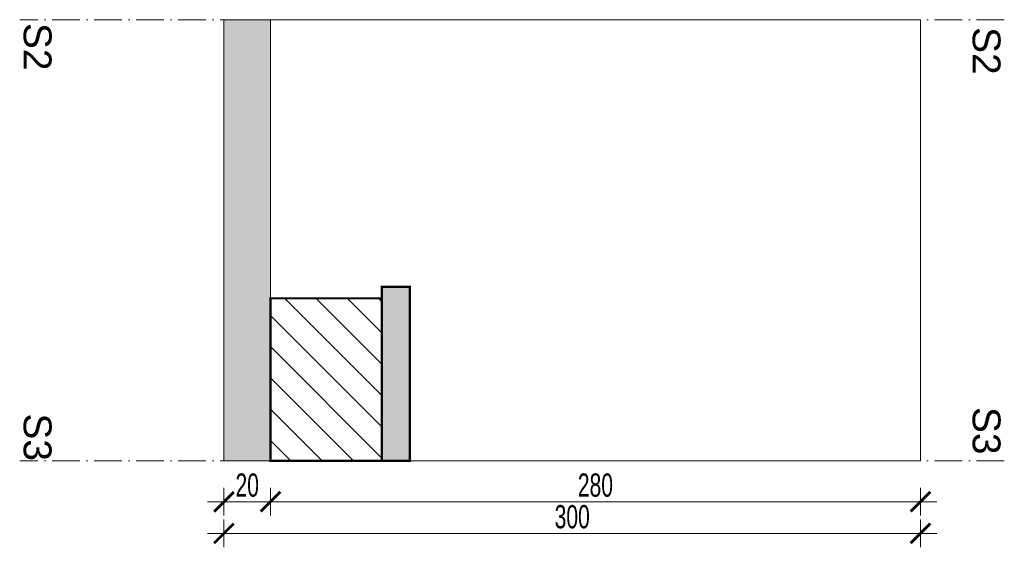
# Model space of a CAD drawing. Header units: millimetres. Extents: x -6792 to 22441, y -13430 to 4653.
# Tile 62 of 256: x -4056 to -3632, y -10154 to -9927. Entities that reach past the tile are written whole.
import ezdxf

# ---------------------------------------------------------------- set-up
doc = ezdxf.new("R2010")
doc.units = ezdxf.units.MM
doc.header["$XCLIPFRAME"] = 0
doc.linetypes.add('ACAD_ISO02W100', pattern=[15, 12, -3])
doc.linetypes.add('ACAD_ISO10W100', pattern=[18, 12, -3, 0, -3])
for name, color, linetype, lineweight in [('_A_KOLORYSTYKA ŚCIAN', 40, 'Continuous', 5), ('_A_OPIS', 253, 'Continuous', 9), ('_A_ROZWINIĘCIA_RYSUNEK ŚCIAN', 252, 'Continuous', 15), ('_A_ROZWINIĘCIA_WIDOK', 173, 'Continuous', 15), ('_A_ROZWINIĘCIA_WYMIARY', 252, 'Continuous', 15), ('_ROZWINIĘCIA_MEBLE', 251, 'Continuous', 15)]:
    doc.layers.add(name, color=color, linetype=linetype, lineweight=lineweight)
doc.styles.add('DIM', font='arial.ttf', dxfattribs={"width": 0.65})
doc.styles.get("Standard").update_dxf_attribs({"font": 'arial.ttf'})
doc.dimstyles.new('BP_EU_25-50', dxfattribs={"dimtxt": 10, "dimasz": 0.8, "dimexe": 0.75, "dimexo": 1, "dimgap": 2, "dimtad": 1, "dimdec": 0, "dimzin": 9, "dimdsep": 46, "dimtxsty": 'DIM', "dimblk": 'ARCH_1', "dimcen": 0, "dimdle": 50, "dimse1": 1, "dimse2": 1, "dimclrd": 256, "dimclre": 256, "dimclrt": 256, "dimadec": 0, "dimazin": 2, "dimtfac": 1, "dimtdec": 0, "dimtix": 1, "dimtmove": 2, "dimatfit": 0, "dimfxl": 0.75, "dimtolj": 1, "dimtzin": 0, "dimlwd": 15, "dimlwe": -1, "dimarcsym": 0})
picture_1 = doc.add_image_def('image2.jpg', size_in_pixel=(1379, 421))

# ---------------------------------------------------------------- blocks, each defined once
blk = doc.blocks.new('ARCH_1')
for p, q in [((0, 7.5), (0, -7.5)), ((8.92, 0), (-8.92, 0))]:
    blk.add_line(p, q)
at = {"const_width": 1.5}
blk.add_lwpolyline([(5.3, 5.3), (-5.3, -5.3)], dxfattribs=at)
blk = doc.blocks.new('*D2065')
at = {"layer": '_A_ROZWINIĘCIA_WYMIARY', "lineweight": 15, "transparency": 16777216}
blk.add_line((-3668.89, -10134.21), (-3947.29, -10134.21), dxfattribs=at)
at = {"layer": 'Defpoints', "color": 0, "transparency": 16777216}
for p in [(-3948.09, -10116.62), (-3668.09, -10116.62), (-3948.09, -10134.21)]:
    blk.add_point(p, dxfattribs=at)
at = {"layer": '_A_ROZWINIĘCIA_WYMIARY', "lineweight": 15, "transparency": 16777216, "xscale": 0.8, "yscale": 0.8, "zscale": 0.8, "rotation": 180}
blk.add_blockref('ARCH_1', (-3948.09, -10134.21), dxfattribs=at)
at = {"layer": '_A_ROZWINIĘCIA_WYMIARY', "lineweight": 15, "transparency": 16777216, "xscale": 0.8, "yscale": 0.8, "zscale": 0.8}
blk.add_blockref('ARCH_1', (-3668.09, -10134.21), dxfattribs=at)
at = {"layer": '_A_ROZWINIĘCIA_WYMIARY', "transparency": 16777216, "insert": (-3808.09, -10127.11), "char_height": 10, "attachment_point": 5, "style": 'DIM'}
blk.add_mtext('\\A1;280', dxfattribs=at)
blk = doc.blocks.new('*D2066')
at = {"layer": '_A_ROZWINIĘCIA_WYMIARY', "lineweight": 15, "transparency": 16777216}
blk.add_line((-3967.29, -10134.21), (-3948.89, -10134.21), dxfattribs=at)
at = {"layer": 'Defpoints', "color": 0, "transparency": 16777216}
for p in [(-3968.09, -10116.62), (-3948.09, -10116.62), (-3948.09, -10134.21)]:
    blk.add_point(p, dxfattribs=at)
at = {"layer": '_A_ROZWINIĘCIA_WYMIARY', "lineweight": 15, "transparency": 16777216, "xscale": 0.8, "yscale": 0.8, "zscale": 0.8, "rotation": 180}
blk.add_blockref('ARCH_1', (-3968.09, -10134.21), dxfattribs=at)
at = {"layer": '_A_ROZWINIĘCIA_WYMIARY', "lineweight": 15, "transparency": 16777216, "xscale": 0.8, "yscale": 0.8, "zscale": 0.8}
blk.add_blockref('ARCH_1', (-3948.09, -10134.21), dxfattribs=at)
at = {"layer": '_A_ROZWINIĘCIA_WYMIARY', "transparency": 16777216, "insert": (-3958.09, -10127.11), "char_height": 10, "attachment_point": 5, "style": 'DIM'}
blk.add_mtext('\\A1;20', dxfattribs=at)
blk = doc.blocks.new('*D2067')
at = {"layer": '_A_ROZWINIĘCIA_WYMIARY', "lineweight": 15, "transparency": 16777216}
blk.add_line((-3967.29, -10147.84), (-3668.89, -10147.84), dxfattribs=at)
at = {"layer": 'Defpoints', "color": 0, "transparency": 16777216}
for p in [(-3968.09, -10116.62), (-3668.09, -10116.62), (-3668.09, -10147.84)]:
    blk.add_point(p, dxfattribs=at)
at = {"layer": '_A_ROZWINIĘCIA_WYMIARY', "lineweight": 15, "transparency": 16777216, "xscale": 0.8, "yscale": 0.8, "zscale": 0.8, "rotation": 180}
blk.add_blockref('ARCH_1', (-3968.09, -10147.84), dxfattribs=at)
at = {"layer": '_A_ROZWINIĘCIA_WYMIARY', "lineweight": 15, "transparency": 16777216, "xscale": 0.8, "yscale": 0.8, "zscale": 0.8}
blk.add_blockref('ARCH_1', (-3668.09, -10147.84), dxfattribs=at)
at = {"layer": '_A_ROZWINIĘCIA_WYMIARY', "transparency": 16777216, "insert": (-3818.09, -10140.73), "char_height": 10, "attachment_point": 5, "style": 'DIM'}
blk.add_mtext('\\A1;300', dxfattribs=at)

msp = doc.modelspace()

# ---------------------------------------------------------------- hatches: boundary and pattern name
at = {"layer": '_A_ROZWINIĘCIA_RYSUNEK ŚCIAN', "true_color": 0x9e9e9e}
h = msp.add_hatch(color=253, dxfattribs=at)
h.dxf.hatch_style = 1
h.paths.add_polyline_path([(-3968.09, -10116.618), (-3948.09, -10116.618), (-3948.09, -9926.618), (-3968.09, -9926.618)])
at = {"layer": '_A_ROZWINIĘCIA_RYSUNEK ŚCIAN', "true_color": 0xffffff}
h = msp.add_hatch(color=7, dxfattribs=at)
h.dxf.hatch_style = 1
h.paths.add_polyline_path([(-3888.09, -10116.618), (-3888.09, -10041.618), (-3900.09, -10041.618), (-3900.09, -10116.618)])
at = {"layer": '_ROZWINIĘCIA_MEBLE', "transparency": 33554687}
h = msp.add_hatch(dxfattribs=at)
h.set_pattern_fill('ANSI31', color=256, scale=3, angle=90)
h.set_pattern_definition([(135, (-9343.835, -14774.485), (-6.735192, -6.735192), [])])
h.paths.add_polyline_path([(-3900.09, -10116.618), (-3900.09, -10046.618), (-3948.09, -10046.618), (-3948.09, -10116.618)])

# ---------------------------------------------------------------- linework, layer by layer
at = {"layer": '_A_OPIS', "linetype": 'ACAD_ISO10W100'}
for points in [[(-3631.961, -9926.618), (-4056.097, -9926.618)], [(-3631.954, -10116.618), (-4056.09, -10116.618)]]:
    msp.add_lwpolyline(points, dxfattribs=at)
at = {"layer": '_A_ROZWINIĘCIA_RYSUNEK ŚCIAN'}
for points in [[(-3948.09, -9926.618), (-3948.09, -10116.618)], [(-3968.09, -10105.618), (-3968.09, -10116.618)]]:
    msp.add_lwpolyline(points, dxfattribs=at)
at = {"layer": '_A_ROZWINIĘCIA_WIDOK'}
msp.add_lwpolyline([(-3968.09, -10116.618), (-3668.09, -10116.618), (-3668.09, -9926.618), (-3968.09, -9926.618), (-3968.09, -10116.618)], dxfattribs=at)
at = {"layer": '_ROZWINIĘCIA_MEBLE', "const_width": 1}
for points in [[(-3888.09, -10116.618), (-3888.09, -10041.618), (-3900.09, -10041.618), (-3900.09, -10116.618)], [(-3900.09, -10116.618), (-3900.09, -10046.618), (-3948.09, -10046.618), (-3948.09, -10116.618)]]:
    msp.add_lwpolyline(points, close=True, dxfattribs=at)

# ---------------------------------------------------------------- texts
at = {"layer": '_A_OPIS', "linetype": 'ACAD_ISO02W100', "char_height": 12, "attachment_point": 7, "rotation": 270}
for s, insert in [('S2', (-4054.562, -9927.997)), ('S2', (-3645.782, -9929.782)), ('S3', (-3645.775, -10093.396)), ('S3', (-4054.562, -10096.169))]:
    msp.add_mtext_dynamic_manual_height_columns(s, width=46.3498, gutter_width=40, heights=[0], dxfattribs=dict(at, insert=insert))

# ---------------------------------------------------------------- dimensions: what is measured, and where the dimension line sits
at = {"layer": '_A_ROZWINIĘCIA_WYMIARY'}
for base, p1, p2, picture, middle in [((-3948.091, -10134.213), (-3968.09, -10116.618), (-3948.091, -10116.618), '*D2066', (-3958.091, -10127.107)), ((-3668.09, -10147.843), (-3968.09, -10116.618), (-3668.09, -10116.618), '*D2067', (-3818.09, -10140.734)), ((-3948.09, -10134.213), (-3668.09, -10116.618), (-3948.09, -10116.618), '*D2065', (-3808.09, -10127.107))]:
    dim = msp.add_linear_dim(base=base, p1=p1, p2=p2, dimstyle='BP_EU_25-50', dxfattribs=at)
    dim.commit()
    dim.dimension.update_dxf_attribs({"geometry": picture, "text_midpoint": middle})

# ---------------------------------------------------------------- pictures from other files: only their frames are drawn
at = {"layer": '_A_KOLORYSTYKA ŚCIAN'}
image = msp.add_image(picture_1, insert=(-3948.092, -9596.618), size_in_units=(917.152, 280.001), rotation=-90, dxfattribs=at)
image.set_boundary_path([(495.6773, -0.5), (781.3552, 420.498)])

doc.saveas('drawing.dxf')
